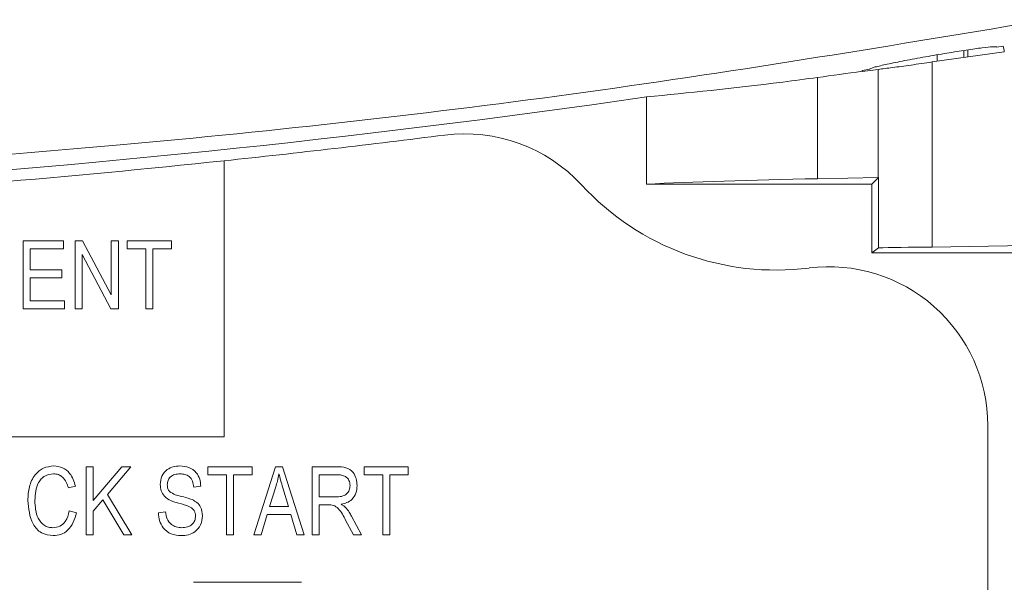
# Model space of a CAD drawing. Header units: inches. Extents: x 2954 to 6480, y 249 to 2776.
# Tile 41 of 105: x 3760 to 3778, y 1416 to 1426. Entities that reach past the tile are written whole.
import ezdxf

# ---------------------------------------------------------------- set-up
doc = ezdxf.new("R2010")
doc.units = ezdxf.units.IN
doc.header["$MEASUREMENT"] = 0
doc.layers.add('PWR_0300HP', color=7, linetype='Continuous')

# ---------------------------------------------------------------- blocks, each defined once
blk = doc.blocks.new('SSW07_FRAME 4')
at = {"lineweight": 9}
for p, q in [((45.132, 32.3044), (45.132, 32.3309)), ((45.1466, 32.3331), (45.1466, 32.3065)), ((45.2563, 32.3433), (45.2799, 32.3475)), ((45.2799, 32.3475), (45.2847, 32.3311)), ((45.2847, 32.3311), (45.2847, 32.3263)), ((45.2847, 32.3263), (45.0124, 32.2873)), ((45.0311, 32.3145), (45.0311, 32.29)), ((44.8086, 32.2594), (44.747, 32.2511)), ((44.747, 32.2521), (44.7479, 32.2555)), ((44.7479, 32.2555), (44.7767, 32.2603)), ((44.8086, 32.2594), (44.8086, 31.8511)), ((45.0124, 31.588), (45.0124, 32.2873)), ((44.5787, 32.2289), (44.5787, 31.8464)), ((44.747, 32.2511), (44.747, 32.2521)), ((43.9325, 32.1555), (43.9325, 31.826)), ((42.337, 30.8718), (42.337, 31.9141)), ((44.5787, 31.8464), (44.8086, 31.8511)), ((44.8088, 31.8511), (44.7836, 31.826)), ((44.8086, 31.8511), (44.8088, 31.8511)), ((44.8088, 31.8511), (44.8088, 31.5849)), ((44.7836, 31.826), (43.9325, 31.826)), ((44.7836, 31.566), (44.7836, 31.826)), ((41.5772, 31.6119), (41.7306, 31.6119)), ((41.5772, 31.355), (41.5772, 31.6119)), ((41.7306, 31.6119), (41.7306, 31.5819)), ((41.774, 31.355), (41.774, 31.6119)), ((41.774, 31.6119), (41.8024, 31.6119)), ((41.8024, 31.6119), (41.9107, 31.4072)), ((41.9107, 31.4072), (41.9107, 31.6119)), ((41.9107, 31.6119), (41.9374, 31.6119)), ((41.9374, 31.6119), (41.9374, 31.355)), ((41.9708, 31.5819), (41.9708, 31.6119)), ((41.9708, 31.6119), (42.1376, 31.6119)), ((42.1376, 31.6119), (42.1376, 31.5819)), ((44.8088, 31.5849), (44.7836, 31.566)), ((45.0124, 31.588), (45.6599, 31.598)), ((41.6039, 31.5819), (41.6039, 31.5018)), ((41.7306, 31.5819), (41.6039, 31.5819)), ((41.9089, 31.355), (41.8007, 31.5595)), ((41.8007, 31.5595), (41.8007, 31.355)), ((42.0408, 31.5819), (41.9708, 31.5819)), ((42.0408, 31.355), (42.0408, 31.5819)), ((42.1376, 31.5819), (42.0675, 31.5819)), ((42.0675, 31.5819), (42.0675, 31.355)), ((45.6392, 31.566), (44.7836, 31.566)), ((41.6039, 31.5018), (41.724, 31.5018)), ((41.724, 31.5018), (41.724, 31.4718)), ((41.724, 31.4718), (41.6039, 31.4718)), ((41.6039, 31.4718), (41.6039, 31.3851)), ((41.6039, 31.3851), (41.734, 31.3851)), ((41.734, 31.3851), (41.734, 31.355)), ((41.734, 31.355), (41.5772, 31.355)), ((41.8007, 31.355), (41.774, 31.355)), ((41.9374, 31.355), (41.9089, 31.355)), ((42.0675, 31.355), (42.0408, 31.355)), ((45.2221, 25.1687), (45.2221, 30.9138)), ((40.5807, 30.8718), (42.337, 30.8718)), ((41.8153, 30.5012), (41.8153, 30.758)), ((41.8153, 30.758), (41.842, 30.758)), ((41.842, 30.758), (41.842, 30.6301)), ((41.842, 30.6301), (41.9509, 30.758)), ((41.9849, 30.758), (41.8962, 30.6538)), ((41.9509, 30.758), (41.9849, 30.758)), ((42.2756, 30.758), (42.4424, 30.758)), ((42.2756, 30.728), (42.2756, 30.758)), ((42.4424, 30.758), (42.4424, 30.728)), ((42.4491, 30.5012), (42.5311, 30.758)), ((42.5311, 30.758), (42.5571, 30.758)), ((42.5571, 30.758), (42.6392, 30.5012)), ((42.6692, 30.5012), (42.6692, 30.758)), ((42.6692, 30.758), (42.7635, 30.758)), ((42.866, 30.728), (42.866, 30.758)), ((42.866, 30.758), (43.0328, 30.758)), ((43.0328, 30.758), (43.0328, 30.728)), ((42.3457, 30.728), (42.2756, 30.728)), ((42.3457, 30.5012), (42.3457, 30.728)), ((42.3724, 30.728), (42.3724, 30.5012)), ((42.4424, 30.728), (42.3724, 30.728)), ((42.6959, 30.728), (42.6959, 30.6446)), ((42.7654, 30.728), (42.6959, 30.728)), ((42.9361, 30.728), (42.866, 30.728)), ((42.9361, 30.5012), (42.9361, 30.728)), ((43.0328, 30.728), (42.9627, 30.728)), ((42.9627, 30.728), (42.9627, 30.5012)), ((41.7753, 30.6847), (41.7486, 30.678)), ((42.2489, 30.6847), (42.2223, 30.6813)), ((42.5322, 30.6827), (42.508, 30.6079)), ((42.5802, 30.6079), (42.5587, 30.6785)), ((41.8783, 30.6328), (41.842, 30.5902)), ((41.9581, 30.5012), (41.8783, 30.6328)), ((41.8962, 30.6538), (41.9888, 30.5012)), ((42.6959, 30.6446), (42.7585, 30.6446)), ((41.752, 30.5913), (41.7786, 30.5846)), ((41.842, 30.5902), (41.842, 30.5012)), ((42.0888, 30.5846), (42.1155, 30.5879)), ((42.508, 30.6079), (42.5802, 30.6079)), ((42.7299, 30.6146), (42.6959, 30.6146)), ((42.6959, 30.6146), (42.6959, 30.5012)), ((42.4993, 30.5779), (42.4769, 30.5012)), ((42.589, 30.5779), (42.4993, 30.5779)), ((42.6115, 30.5012), (42.589, 30.5779)), ((42.8257, 30.5012), (42.796, 30.5561)), ((42.8184, 30.5714), (42.856, 30.5012)), ((41.842, 30.5012), (41.8153, 30.5012)), ((41.9888, 30.5012), (41.9581, 30.5012)), ((42.3724, 30.5012), (42.3457, 30.5012)), ((42.4769, 30.5012), (42.4491, 30.5012)), ((42.6392, 30.5012), (42.6115, 30.5012)), ((42.6959, 30.5012), (42.6692, 30.5012)), ((42.856, 30.5012), (42.8257, 30.5012)), ((42.9627, 30.5012), (42.9361, 30.5012)), ((42.6288, 30.3217), (42.2218, 30.3217))]:
    blk.add_line(p, q, dxfattribs=at)
for centre, radius, start, end in [((38.1775, 71.802), 40.062, 259.21874, 278.25917), ((38.1053, 71.8517), 40.1611, 276.04834, 277.24576), ((43.2463, 31.4161), 0.6, 42.7055, 97.2458), ((38.1053, 71.8517), 40.1611, 273.53376, 276.04834), ((44.4221, 32.5012), 1, 222.7055, 277.1808), ((44.6221, 30.9138), 0.6, 0, 97.1808)]:
    blk.add_arc(centre, radius, start, end, dxfattribs=at)
for centre, major_axis, ratio, start_param, end_param in [((39.2047, 71.802), (39.9493, 0), 0.999669, 4.847319, 4.851572), ((45.6748, 31.7814), (2.16, 0), 0.034921, 2.103006, 2.50921), ((45.0165, 31.5817), (0.24, 0), 0.026186, 1.58756, 2.618451)]:
    blk.add_ellipse(centre, major_axis=major_axis, ratio=ratio, start_param=start_param, end_param=end_param, dxfattribs=at)
for points, knots in [([(30.8827, 32.4511), (31.7798, 32.3078), (33.5738, 32.0212), (36.3347, 31.8139), (39.1315, 31.7803), (41.6007, 31.924), (43.7086, 32.1581), (44.8708, 32.3514), (45.4527, 32.4481)], [0, 0, 0, 0, 0.186764, 0.373521, 0.565573, 0.757627, 0.878644, 1, 1, 1, 1]), ([(45.2563, 32.3433), (45.2564, 32.3436), (45.257, 32.3451), (45.2451, 32.3456), (45.2044, 32.3414), (45.1431, 32.3328), (45.0675, 32.3209), (44.9855, 32.3068), (44.9062, 32.2922), (44.8392, 32.2787), (44.7932, 32.2679), (44.7764, 32.2623), (44.7766, 32.2607), (44.7767, 32.2603)], [0, 0, 0, 0, 0.021433, 0.124293, 0.22641, 0.32892, 0.432736, 0.538173, 0.644843, 0.751837, 0.858122, 0.963005, 1, 1, 1, 1]), ([(44.8086, 32.2594), (44.8168, 32.2604), (44.8396, 32.2632), (44.894, 32.2704), (44.958, 32.2794), (44.9986, 32.2853), (45.0124, 32.2873)], [0, 0, 0, 0, 0.18109, 0.504344, 0.830556, 1, 1, 1, 1]), ([(43.9325, 32.1555), (44.0921, 32.171), (44.2864, 32.1898), (44.5345, 32.223), (44.5787, 32.2289)], [0, 0, 0, 0, 0.821947, 1, 1, 1, 1]), ([(41.5952, 30.6313), (41.5961, 30.6484), (41.5979, 30.6826), (41.6183, 30.7267), (41.653, 30.7564), (41.6799, 30.7597), (41.6934, 30.7614)], [0, 0, 0, 0, 0.281038, 0.560862, 0.780448, 1, 1, 1, 1]), ([(41.6923, 30.7313), (41.6807, 30.7299), (41.6632, 30.7278), (41.6453, 30.7126), (41.6256, 30.6842), (41.6235, 30.6548), (41.6219, 30.6313)], [0, 0, 0, 0, 0.249477, 0.375136, 0.50096, 1, 1, 1, 1]), ([(41.7486, 30.678), (41.7463, 30.6855), (41.7417, 30.7006), (41.7287, 30.7189), (41.7109, 30.7299), (41.6985, 30.7308), (41.6923, 30.7313)], [0, 0, 0, 0, 0.28077, 0.560449, 0.780016, 1, 1, 1, 1]), ([(41.6934, 30.7614), (41.7048, 30.7601), (41.7277, 30.7574), (41.7608, 30.7302), (41.7698, 30.7019), (41.7753, 30.6847)], [0, 0, 0, 0, 0.280104, 0.560192, 1, 1, 1, 1]), ([(42.0955, 30.691), (42.0966, 30.7018), (42.0988, 30.7235), (42.1192, 30.7476), (42.1446, 30.7599), (42.1615, 30.7609), (42.17, 30.7614)], [0, 0, 0, 0, 0.279736, 0.558867, 0.779105, 1, 1, 1, 1]), ([(42.1709, 30.7313), (42.1642, 30.731), (42.1507, 30.7303), (42.1337, 30.721), (42.1236, 30.7063), (42.1227, 30.6957), (42.1222, 30.6904)], [0, 0, 0, 0, 0.280926, 0.559979, 0.77976, 1, 1, 1, 1]), ([(42.17, 30.7614), (42.1817, 30.7604), (42.2048, 30.7585), (42.2321, 30.7387), (42.2464, 30.7119), (42.2481, 30.6937), (42.2489, 30.6847)], [0, 0, 0, 0, 0.280183, 0.559094, 0.779303, 1, 1, 1, 1]), ([(42.2223, 30.6813), (42.2213, 30.6888), (42.2193, 30.7038), (42.2068, 30.7219), (42.1887, 30.7304), (42.1769, 30.731), (42.1709, 30.7313)], [0, 0, 0, 0, 0.280757, 0.559294, 0.779202, 1, 1, 1, 1]), ([(42.5441, 30.7313), (42.5424, 30.7221), (42.5392, 30.7057), (42.5343, 30.6897), (42.5322, 30.6827)], [0, 0, 0, 0, 0.559995, 1, 1, 1, 1]), ([(42.5587, 30.6785), (42.5558, 30.6883), (42.5505, 30.7058), (42.5461, 30.7235), (42.5441, 30.7313)], [0, 0, 0, 0, 0.560019, 1, 1, 1, 1]), ([(42.7635, 30.758), (42.7748, 30.758), (42.7972, 30.758), (42.8247, 30.7399), (42.8374, 30.7135), (42.8387, 30.696), (42.8393, 30.6873)], [0, 0, 0, 0, 0.2814914, 0.5582621, 0.7789324, 1, 1, 1, 1]), ([(42.8126, 30.6871), (42.812, 30.6938), (42.8108, 30.7072), (42.7974, 30.7216), (42.7811, 30.7274), (42.7706, 30.7278), (42.7654, 30.728)], [0, 0, 0, 0, 0.279822, 0.558125, 0.778743, 1, 1, 1, 1]), ([(42.1648, 30.6204), (42.1551, 30.6232), (42.1357, 30.6287), (42.1113, 30.6441), (42.0975, 30.6671), (42.0962, 30.683), (42.0955, 30.691)], [0, 0, 0, 0, 0.281118, 0.56006, 0.779861, 1, 1, 1, 1]), ([(42.1222, 30.6904), (42.1224, 30.685), (42.1228, 30.6755), (42.1282, 30.6677), (42.1306, 30.6643)], [0, 0, 0, 0, 0.560365, 1, 1, 1, 1]), ([(42.1306, 30.6643), (42.1377, 30.6599), (42.1504, 30.6521), (42.165, 30.6487), (42.1714, 30.6472)], [0, 0, 0, 0, 0.557878, 1, 1, 1, 1]), ([(42.7585, 30.6446), (42.7659, 30.6447), (42.7805, 30.6449), (42.7999, 30.6536), (42.811, 30.6698), (42.8121, 30.6813), (42.8126, 30.6871)], [0, 0, 0, 0, 0.281453, 0.559858, 0.779732, 1, 1, 1, 1]), ([(42.8393, 30.6873), (42.8386, 30.6776), (42.8373, 30.6584), (42.8224, 30.635), (42.8014, 30.6213), (42.7867, 30.6179), (42.7793, 30.6163)], [0, 0, 0, 0, 0.280211, 0.559211, 0.779346, 1, 1, 1, 1]), ([(41.691, 30.4979), (41.6754, 30.4997), (41.652, 30.5024), (41.628, 30.5228), (41.6017, 30.5609), (41.5981, 30.6001), (41.5952, 30.6313)], [0, 0, 0, 0, 0.249357, 0.375017, 0.500921, 1, 1, 1, 1]), ([(41.6219, 30.6313), (41.623, 30.6076), (41.6246, 30.5721), (41.6514, 30.5391), (41.6727, 30.5291), (41.6843, 30.5283), (41.6902, 30.5279)], [0, 0, 0, 0, 0.499496, 0.748863, 0.874363, 1, 1, 1, 1]), ([(42.2289, 30.5719), (42.2287, 30.5755), (42.2283, 30.5829), (42.2237, 30.5932), (42.2163, 30.6015), (42.1971, 30.6127), (42.1792, 30.617), (42.1648, 30.6204)], [0, 0, 0, 0, 0.12496, 0.249803, 0.374597, 0.499542, 1, 1, 1, 1]), ([(42.1714, 30.6472), (42.1799, 30.6452), (42.195, 30.6416), (42.2096, 30.6363), (42.216, 30.634)], [0, 0, 0, 0, 0.560137, 1, 1, 1, 1]), ([(42.216, 30.634), (42.2224, 30.6306), (42.2352, 30.6237), (42.2522, 30.603), (42.2543, 30.5841), (42.2556, 30.5727)], [0, 0, 0, 0, 0.280969, 0.561374, 1, 1, 1, 1]), ([(41.6902, 30.5279), (41.6992, 30.5291), (41.7174, 30.5314), (41.7427, 30.5544), (41.7484, 30.5773), (41.752, 30.5913)], [0, 0, 0, 0, 0.279786, 0.559839, 1, 1, 1, 1]), ([(41.7786, 30.5846), (41.7755, 30.5724), (41.7692, 30.548), (41.7489, 30.5184), (41.7208, 30.5005), (41.7009, 30.4987), (41.691, 30.4979)], [0, 0, 0, 0, 0.2807592, 0.5602828, 0.7800272, 1, 1, 1, 1]), ([(42.1747, 30.4979), (42.1618, 30.499), (42.136, 30.5011), (42.1065, 30.5244), (42.0914, 30.5543), (42.0897, 30.5745), (42.0888, 30.5846)], [0, 0, 0, 0, 0.280056, 0.558964, 0.779185, 1, 1, 1, 1]), ([(42.1155, 30.5879), (42.1167, 30.5789), (42.119, 30.561), (42.135, 30.5404), (42.1559, 30.5296), (42.17, 30.5284), (42.177, 30.5279)], [0, 0, 0, 0, 0.2807205, 0.5591557, 0.779484, 1, 1, 1, 1]), ([(42.796, 30.5561), (42.7882, 30.5721), (42.7774, 30.5944), (42.7511, 30.6142), (42.737, 30.6145), (42.7299, 30.6146)], [0, 0, 0, 0, 0.560957, 0.7797551, 1, 1, 1, 1]), ([(42.7793, 30.6163), (42.7827, 30.6144), (42.7887, 30.611), (42.7938, 30.6063), (42.7961, 30.6043)], [0, 0, 0, 0, 0.560146, 1, 1, 1, 1]), ([(42.7961, 30.6043), (42.8007, 30.5985), (42.809, 30.5881), (42.8156, 30.5765), (42.8184, 30.5714)], [0, 0, 0, 0, 0.559981, 1, 1, 1, 1]), ([(42.2556, 30.5727), (42.2542, 30.5611), (42.2514, 30.5379), (42.2295, 30.5121), (42.2021, 30.4994), (42.1839, 30.4984), (42.1747, 30.4979)], [0, 0, 0, 0, 0.279555, 0.558734, 0.779052, 1, 1, 1, 1]), ([(42.177, 30.5279), (42.1842, 30.5283), (42.1986, 30.5291), (42.2165, 30.5393), (42.2274, 30.5549), (42.2284, 30.5662), (42.2289, 30.5719)], [0, 0, 0, 0, 0.280851, 0.560009, 0.779781, 1, 1, 1, 1])]:
    blk.add_open_spline(points, degree=3, knots=knots, dxfattribs=at)

msp = doc.modelspace()

# ---------------------------------------------------------------- block references
at = {"layer": 'PWR_0300HP', "xscale": 5, "yscale": 5, "zscale": 5}
msp.add_blockref('SSW07_FRAME 4', (3551.769, 1264.246), dxfattribs=at)

doc.saveas('drawing.dxf')
